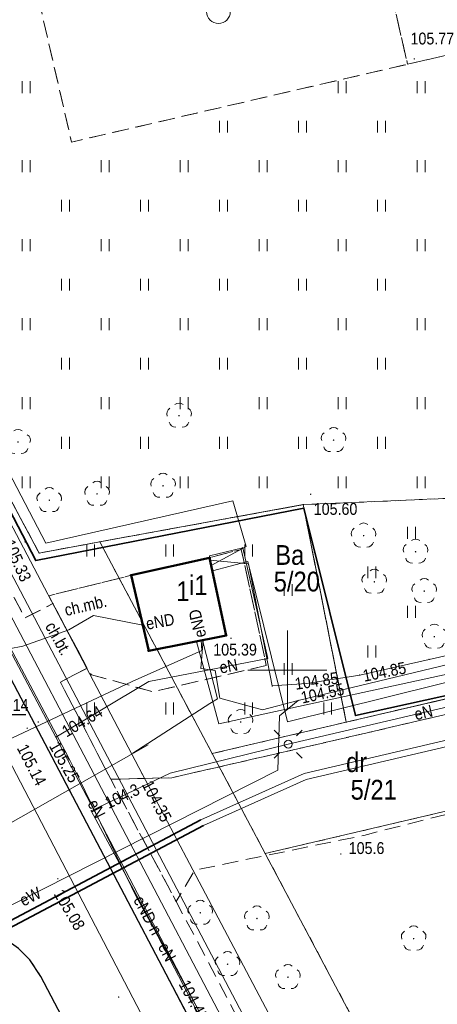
# Model space of a CAD drawing. Extents: x 7490163 to 7490671, y 5783984 to 5784563.
# Tile 25 of 43: x 7490433 to 7490459, y 5784379 to 5784441. Entities that reach past the tile are written whole.
import ezdxf
from ezdxf.enums import TextEntityAlignment as Align

# ---------------------------------------------------------------- set-up
doc = ezdxf.new("R2010")
doc.units = 0
doc.header["$MEASUREMENT"] = 0
for name, pattern in [('1.5_0.5', [2, 1.5, -0.5]), ('218-500', [1, 0.5, -0.5]), ('219-500', [0]), ('mz1.0_0.5', [1.5, 1, -0.5])]:
    doc.linetypes.add(name, pattern=pattern)
doc.layers.get('0').update_dxf_attribs({"linetype": 'CONTINUOUS', "lineweight": 5})
doc.layers.get('0').transparency = 0.8
for name, color, linetype, transparency in [('203-Punkt załamania granicy działki nie stabilizowany', 7, 'CONTINUOUS', 0.8), ('210-Oznaczenie użytku', 7, 'CONTINUOUS', 0.8), ('211-Nr działki', 7, 'CONTINUOUS', 0.8), ('218-Granica użytku', 7, 'CONTINUOUS', 0.8), ('219-Linia granicy', 7, 'CONTINUOUS', 0.8), ('312-Budynek (powierzchnia)', 7, 'CONTINUOUS', 0.8), ('312-Numer ewidencyjny budynku', 7, 'CONTINUOUS', 0.8), ('312-Numer ewidencyjny budynku-Atr124', 7, 'CONTINUOUS', 0.8), ('583-Oś przewodu-SGPOD', 7, 'CONTINUOUS', 0.8), ('chodnik (powierzchnia)', 7, 'CONTINUOUS', 0.8), ('chodnik (powierzchnia)-Atr17', 7, 'CONTINUOUS', 0.8), ('drzewo liściaste (punkt)', 7, 'CONTINUOUS', 0.8), ('jezdnia (powierzchnia)', 7, 'CONTINUOUS', 0.8), ('krawężnik (linia)', 7, 'CONTINUOUS', 0.8), ('latarnia (punkt)', 7, 'CONTINUOUS', 0.8), ('ogrodzenie trwałe (linia)', 7, 'CONTINUOUS', 0.8), ('plac gier i zabaw (powierzchnia)', 7, 'CONTINUOUS', 0.8), ('plac gier i zabaw (powierzchnia) - symbol', 7, 'CONTINUOUS', 0.8), ('przewód ciepłowniczy (linia)', 7, 'CONTINUOUS', 0.8), ('przewód elektroenergetyczny (linia)', 7, 'CONTINUOUS', 0.8), ('przewód elektroenergetyczny (linia)-Atr1', 7, 'CONTINUOUS', 0.8), ('przewód kanalizacyjny (linia)', 7, 'CONTINUOUS', 0.8), ('przewód telekomunikacyjny (linia)', 7, 'CONTINUOUS', 0.8), ('przewód wodociągowy (linia)', 7, 'CONTINUOUS', 0.8), ('Punkt budynku', 7, 'CONTINUOUS', 0.8), ('punkt o określonej wysokości (sieć elektroenergetyczna)', 7, 'CONTINUOUS', 0.8), ('punkt o określonej wysokości (sieć elektroenergetyczna)-Atr2', 7, 'CONTINUOUS', 0.8), ('punkt o określonej wysokości (sieć kanalizacyjna)-Atr2', 7, 'CONTINUOUS', 0.8), ('punkt o określonej wysokości (sieć telekomunikacyjna)', 7, 'CONTINUOUS', 0.8), ('punkt o określonej wysokości (sieć telekomunikacyjna)-Atr2', 7, 'CONTINUOUS', 0.8), ('punkt wysokościowy naturalny', 7, 'CONTINUOUS', 0.8), ('punkt wysokościowy naturalny-Atr2', 7, 'CONTINUOUS', 0.8), ('punkt wysokościowy sztuczny', 7, 'CONTINUOUS', 0.8), ('punkt wysokościowy sztuczny-Atr2', 7, 'CONTINUOUS', 0.8), ('rura ochronna - przewód ciepłowniczy (linia)', 7, 'CONTINUOUS', 0.8), ('trawnik (powierzchnia)', 7, 'CONTINUOUS', 0.8), ('trawnik (powierzchnia) - symbol', 7, 'CONTINUOUS', 0.8), ('Wstawianie ramki sekcyjnej z opisem', 7, 'CONTINUOUS', 0.8), ('zakrzewienie (powierzchnia)', 7, 'CONTINUOUS', 0.8)]:
    doc.layers.add(name, color=color, linetype=linetype, transparency=transparency)
doc.styles.get("Standard").update_dxf_attribs({"font": 'txt', "width": 0.75})
doc.linetypes.add('902-500', pattern='A,3.75,0,[1,ksztalty.shx,S=0.5,R=0,X=0,Y=0],3.75', length=7.5)

# ---------------------------------------------------------------- blocks, each defined once
blk = doc.blocks.new('OP021')
at = {"linetype": 'Continuous', "lineweight": 13}
h = blk.add_hatch(color=0, dxfattribs=at)
edge = h.paths.add_edge_path()
edge.add_arc((0, 0), 0.05, 0, 360)
at = {"color": 0, "linetype": 'Continuous', "lineweight": 13}
for centre, start, end in [((0, 0.4), 49.272, 130.728), ((-0.38, 0.124), 121.308, 202.548), ((0.38, 0.124), 337.452, 58.692), ((-0.235, -0.324), 193.221, 274.871), ((0.235, -0.324), 265.129, 346.779)]:
    blk.add_arc(centre, 0.4, start, end, dxfattribs=at)
blk = doc.blocks.new('PW02')
at = {"linetype": 'Continuous', "lineweight": 13}
h = blk.add_hatch(color=0, dxfattribs=at)
edge = h.paths.add_edge_path()
edge.add_arc((0, 0), 0.045, 0, 360)
blk = doc.blocks.new('PW01')
at = {"linetype": 'Continuous', "lineweight": 13}
h = blk.add_hatch(color=0, dxfattribs=at)
edge = h.paths.add_edge_path()
edge.add_arc((0, 0), 0.045, 0, 360)
blk = doc.blocks.new('SM01')
at = {"color": 0, "linetype": 'Continuous', "lineweight": 13}
for p, q in [((-0.53, 0.531), (-0.883, 0.884)), ((0.531, 0.531), (0.884, 0.884)), ((-0.53, -0.53), (-0.883, -0.883)), ((0.531, -0.53), (0.884, -0.883))]:
    blk.add_line(p, q, dxfattribs=at)
blk.add_circle((0, 0), 0.25, dxfattribs=at)
blk = doc.blocks.new('TU04')
at = {"color": 0, "linetype": 'Continuous', "lineweight": 13}
for p, q in [((0, 0), (0, 0.75)), ((0.5, 0), (0.5, 0.75))]:
    blk.add_line(p, q, dxfattribs=at)
blk = doc.blocks.new('BS04')
at = {"color": 0, "linetype": 'Continuous', "lineweight": 13}
for centre in [(-0.95, 0.75), (0.95, 0.75), (0, 0)]:
    blk.add_circle(centre, 0.75, dxfattribs=at)
blk = doc.blocks.new('203')
at = {"linetype": 'Continuous', "lineweight": 0}
h = blk.add_hatch(color=0, dxfattribs=at)
edge = h.paths.add_edge_path()
edge.add_arc((0, 0), 0.045, 0, 360)
blk = doc.blocks.new('PUNKTBUD')
at = {"color": 0}
blk.add_circle((0, 0), 0.045, dxfattribs=at)

msp = doc.modelspace()

# ---------------------------------------------------------------- linework, layer by layer
at = {"layer": '218-Granica użytku', "color": 3, "linetype": '218-500', "lineweight": 18, "flags": 128}
for points in [[(7490434.29, 5784407.41), (7490427.29, 5784420.47)], [(7490438.13, 5784408.12), (7490451, 5784410.47)], [(7490451, 5784410.47), (7490453.72, 5784396.71)], [(7490438.13, 5784408.12), (7490434.29, 5784407.41)], [(7490445.24, 5784394.72), (7490438.13, 5784408.12)], [(7490462.18, 5784398.7), (7490453.72, 5784396.71)], [(7490453.72, 5784396.71), (7490445.24, 5784394.72)], [(7490445.24, 5784394.72), (7490448.6, 5784388.4)], [(7490461.1, 5784391.33), (7490448.6, 5784388.4)], [(7490448.6, 5784388.4), (7490458.07, 5784370.55)]]:
    msp.add_lwpolyline(points, dxfattribs=at)
at = {"layer": '219-Linia granicy', "color": 7, "linetype": '219-500', "lineweight": 18, "flags": 128}
for points in [[(7490434.29, 5784407.41), (7490427.29, 5784420.47)], [(7490451, 5784410.47), (7490438.13, 5784408.12)], [(7490451, 5784410.47), (7490453.72, 5784396.71)], [(7490434.29, 5784407.41), (7490438.13, 5784408.12)], [(7490438.13, 5784408.12), (7490445.24, 5784394.72)], [(7490453.72, 5784396.71), (7490462.18, 5784398.7)], [(7490453.72, 5784396.71), (7490445.24, 5784394.72)], [(7490445.24, 5784394.72), (7490448.6, 5784388.4)], [(7490461.1, 5784391.33), (7490448.6, 5784388.4)], [(7490458.07, 5784370.55), (7490448.6, 5784388.4)]]:
    msp.add_lwpolyline(points, dxfattribs=at)
at = {"layer": '312-Budynek (powierzchnia)', "color": 7, "linetype": 'Continuous', "lineweight": 50, "flags": 128}
for points in [[(7490440.11, 5784406), (7490445.07, 5784407.11)], [(7490445.07, 5784407.11), (7490446.12, 5784402.2)], [(7490441.22, 5784401.22), (7490440.11, 5784406)], [(7490446.12, 5784402.2), (7490441.22, 5784401.22)]]:
    msp.add_lwpolyline(points, dxfattribs=at)
at = {"layer": '583-Oś przewodu-SGPOD', "color": 52, "linetype": 'Continuous', "lineweight": 18, "flags": 128}
msp.add_lwpolyline([(7490415.49, 5784438.86), (7490415.58, 5784438.75), (7490417.22, 5784435.04), (7490419.69, 5784430.5), (7490461.24, 5784351.44)], dxfattribs=at)
at = {"layer": 'chodnik (powierzchnia)', "color": 7, "linetype": 'mz1.0_0.5', "lineweight": 18, "flags": 128}
for points in [[(7490449.49, 5784367.1), (7490432.48, 5784399.49), (7490431.36, 5784399.89), (7490430.43, 5784401.18), (7490429.44, 5784402.49), (7490430.89, 5784402.5), (7490426.99, 5784409.82), (7490427.02, 5784409.78), (7490414.41, 5784433.3), (7490416.6, 5784434.5), (7490433.39, 5784403.31), (7490435.16, 5784404.21), (7490437.33, 5784400.13), (7490435.63, 5784399.25), (7490438.82, 5784393.1), (7490442.96, 5784385.37), (7490451.95, 5784368.34), (7490464.07, 5784345.46), (7490465.74, 5784342.29), (7490480.97, 5784313.72), (7490478.57, 5784312.2), (7490463.26, 5784341.09)], [(7490448.66, 5784400.3), (7490441.49, 5784398.63), (7490437.6, 5784399.71), (7490437.33, 5784400.13), (7490435.16, 5784404.21), (7490434.9, 5784404.71), (7490440.11, 5784406), (7490441.22, 5784401.22), (7490446.12, 5784402.2), (7490445.07, 5784407.11), (7490447.08, 5784407.64)]]:
    msp.add_lwpolyline(points, close=True, dxfattribs=at)
for points in [[(7490442.68, 5784393.19), (7490454.2, 5784395.84), (7490474.32, 5784400.53), (7490501.67, 5784407.11), (7490502.69, 5784407.342)], [(7490502.69, 5784404.05), (7490498.33, 5784403.03), (7490498.76, 5784401.23), (7490494.94, 5784399.35), (7490489.15, 5784397.91), (7490476.64, 5784395), (7490475.16, 5784394.71), (7490454.83, 5784389.55), (7490444.14, 5784387.35), (7490442.96, 5784385.37), (7490438.82, 5784393.1), (7490442.68, 5784393.19)]]:
    msp.add_lwpolyline(points, dxfattribs=at)
at = {"layer": 'jezdnia (powierzchnia)', "color": 7, "linetype": '1.5_0.5', "lineweight": 18, "flags": 128}
msp.add_lwpolyline([(7490493.35, 5784270.83), (7490487.55, 5784281.94), (7490484.68, 5784287.36), (7490481.18, 5784293.46), (7490479.7, 5784296.05), (7490471.34, 5784310.89), (7490456.89, 5784338.8), (7490453.54, 5784345.1), (7490448.2, 5784354.55), (7490447.85, 5784355.26), (7490447.28, 5784356.08), (7490446.57, 5784356.78), (7490445.75, 5784357.35), (7490445.05, 5784357.69), (7490444.1, 5784358), (7490443.11, 5784358.16), (7490442.77, 5784358.18), (7490441.77, 5784358.14), (7490440.79, 5784357.94), (7490439.81, 5784357.56), (7490437.44, 5784356.36), (7490434.62, 5784361.99), (7490437.1, 5784364.34), (7490438.36, 5784366.53), (7490438.74, 5784367.63), (7490438.93, 5784368.61), (7490439.01, 5784369.61), (7490439.01, 5784369.65), (7490438.97, 5784370.65), (7490438.8, 5784371.63), (7490438.52, 5784372.59), (7490438.13, 5784373.51), (7490434.4, 5784380.63), (7490433.69, 5784381.68), (7490432.98, 5784382.39), (7490432.17, 5784382.97), (7490431.26, 5784383.42), (7490430.3, 5784383.71), (7490429.31, 5784383.84), (7490427.04, 5784383.51), (7490424.41, 5784382.28), (7490422.06, 5784381.02), (7490421.44, 5784380.24), (7490420.96, 5784379.36), (7490420.61, 5784378.43), (7490420.41, 5784377.45), (7490420.37, 5784376.45), (7490420.45, 5784375.62), (7490417.08, 5784386.72), (7490419.34, 5784388.17), (7490419.63, 5784388.47), (7490420.28, 5784389.24), (7490420.84, 5784390.06), (7490421.17, 5784390.64), (7490421.59, 5784391.54), (7490421.91, 5784392.49), (7490422.14, 5784393.46), (7490422.2, 5784394.01), (7490422.22, 5784395.01), (7490422.16, 5784396), (7490422, 5784396.99), (7490421.81, 5784397.77), (7490421.49, 5784398.71), (7490421.08, 5784399.63), (7490420.59, 5784400.5), (7490420.02, 5784401.32), (7490419.49, 5784402.23), (7490418.96, 5784403.08), (7490418.4, 5784403.91), (7490417.82, 5784404.73), (7490417.21, 5784405.52), (7490416.88, 5784405.93), (7490416.24, 5784406.69), (7490415.57, 5784407.44), (7490414.88, 5784408.16), (7490414.17, 5784408.86), (7490412.33, 5784410.59), (7490395.46, 5784424.98), (7490394.74, 5784425.56), (7490393.17, 5784426.96), (7490391.74, 5784428.21), (7490390.88, 5784428.72), (7490389.98, 5784429.16), (7490388.99, 5784429.54), (7490388.03, 5784429.82), (7490387.05, 5784430.03), (7490386.1, 5784430.16), (7490385.1, 5784430.2), (7490384.1, 5784430.14), (7490383.12, 5784429.97), (7490382.02, 5784429.69), (7490381.08, 5784429.36), (7490380.17, 5784428.95), (7490379.77, 5784428.74), (7490378.92, 5784428.22), (7490372.91, 5784432.64), (7490383.97, 5784437.63), (7490384.52, 5784436.93), (7490385.37, 5784436.21), (7490386.31, 5784435.73), (7490387.25, 5784435.46), (7490388.26, 5784435.39), (7490389.27, 5784435.54), (7490390.22, 5784435.88), (7490391.08, 5784436.43), (7490391.82, 5784437.13), (7490392.36, 5784437.96), (7490392.73, 5784438.87), (7490392.94, 5784439.85), (7490392.9, 5784440.88), (7490392.68, 5784441.86), (7490402.43, 5784444.54), (7490401.26, 5784443.54), (7490400.22, 5784442.42), (7490399.51, 5784441.22), (7490398.89, 5784439.77), (7490398.56, 5784438.62), (7490398.35, 5784437.3), (7490398.39, 5784435.78), (7490398.57, 5784434.42), (7490398.9, 5784433.41), (7490400.75, 5784434.8), (7490400.8, 5784433.59), (7490400.95, 5784432.63), (7490401.21, 5784431.65), (7490401.59, 5784430.64), (7490402.14, 5784429.55), (7490402.84, 5784428.52), (7490403.51, 5784427.79), (7490405.7, 5784425.76), (7490407.31, 5784424.39), (7490414.92, 5784417.89), (7490417.15, 5784415.87), (7490419.33, 5784413.8), (7490421.46, 5784411.7), (7490423.56, 5784409.54), (7490425.54, 5784407.29), (7490427.49, 5784404.98), (7490429.44, 5784402.49), (7490430.43, 5784401.18), (7490431.36, 5784399.89), (7490432.48, 5784399.49), (7490449.49, 5784367.1), (7490463.26, 5784341.09), (7490478.57, 5784312.2), (7490479.08, 5784311.34), (7490479.67, 5784310.53), (7490480.38, 5784309.72), (7490481.1, 5784309.03), (7490481.88, 5784308.4), (7490482.71, 5784307.85), (7490483.59, 5784307.37), (7490484.5, 5784306.96), (7490485.45, 5784306.64), (7490486.42, 5784306.4), (7490487.41, 5784306.24), (7490487.86, 5784306.2), (7490488.86, 5784306.17), (7490489.86, 5784306.22), (7490490.85, 5784306.35), (7490491.82, 5784306.57), (7490492.78, 5784306.87), (7490493.71, 5784307.24), (7490494.6, 5784307.69), (7490495.34, 5784308.14), (7490498.61, 5784303.32), (7490497.74, 5784302.84), (7490496.9, 5784302.28), (7490496.11, 5784301.67), (7490495.38, 5784300.99), (7490494.7, 5784300.26), (7490494.07, 5784299.48), (7490493.52, 5784298.65), (7490493.03, 5784297.78), (7490492.72, 5784297.14), (7490492.35, 5784296.21), (7490492.05, 5784295.26), (7490491.83, 5784294.28), (7490491.69, 5784293.29), (7490491.65, 5784292.28), (7490491.65, 5784291.15), (7490491.76, 5784290.16), (7490491.97, 5784289.18), (7490492.25, 5784288.22), (7490492.62, 5784287.29), (7490493.73, 5784285.36), (7490499.77, 5784274.09)], close=True, dxfattribs=at)
at = {"layer": 'krawężnik (linia)', "color": 7, "linetype": 'Continuous', "lineweight": 25, "flags": 128}
for points in [[(7490432.48, 5784399.49), (7490449.49, 5784367.1), (7490463.26, 5784341.09), (7490478.57, 5784312.2), (7490479.08, 5784311.34), (7490479.67, 5784310.53), (7490480.38, 5784309.72), (7490481.1, 5784309.03), (7490481.88, 5784308.4), (7490482.71, 5784307.85), (7490483.59, 5784307.37), (7490484.5, 5784306.96), (7490485.45, 5784306.64), (7490486.42, 5784306.4), (7490487.41, 5784306.24), (7490487.86, 5784306.2), (7490488.86, 5784306.17), (7490489.86, 5784306.22), (7490490.85, 5784306.35), (7490491.82, 5784306.57), (7490492.78, 5784306.87), (7490493.71, 5784307.24), (7490494.6, 5784307.69), (7490495.34, 5784308.14)], [(7490438.13, 5784373.51), (7490434.4, 5784380.63), (7490433.69, 5784381.68), (7490432.98, 5784382.39), (7490432.17, 5784382.97), (7490431.26, 5784383.42), (7490430.3, 5784383.71), (7490429.31, 5784383.84), (7490427.04, 5784383.51), (7490424.41, 5784382.28), (7490422.06, 5784381.02), (7490421.44, 5784380.24), (7490420.96, 5784379.36), (7490420.61, 5784378.43)]]:
    msp.add_lwpolyline(points, dxfattribs=at)
at = {"layer": 'ogrodzenie trwałe (linia)', "color": 7, "linetype": '902-500', "lineweight": 35, "flags": 128}
msp.add_lwpolyline([(7490502.69, 5784408.091), (7490480.57, 5784402.91), (7490454.3, 5784397.13), (7490451.04, 5784410.25), (7490434.07, 5784406.93), (7490419.11, 5784435.68)], dxfattribs=at)
at = {"layer": 'plac gier i zabaw (powierzchnia)', "color": 7, "linetype": 'mz1.0_0.5', "lineweight": 18, "flags": 128}
msp.add_lwpolyline([(7490497.849, 5784461.35), (7490500.86, 5784448.33), (7490457.61, 5784438.33), (7490454.93, 5784449.9), (7490452.65, 5784459.78)], dxfattribs=at)
msp.add_lwpolyline([(7490454.93, 5784449.9), (7490457.61, 5784438.33), (7490436.34, 5784433.41), (7490433.66, 5784444.98)], close=True, dxfattribs=at)
at = {"layer": 'przewód ciepłowniczy (linia)', "color": 212, "linetype": 'Continuous', "lineweight": 18, "flags": 128}
for points in [[(7490472.73, 5784398.13), (7490451.18, 5784393.08), (7490444.69, 5784390.17), (7490429.43, 5784382.11), (7490427.73, 5784381.21), (7490425.96, 5784380.28), (7490425.08, 5784379.81), (7490424.2, 5784381.39), (7490419.29, 5784390.25), (7490414.39, 5784399.1), (7490409.34, 5784408.22), (7490409.91, 5784408.56), (7490421.43, 5784415.5), (7490421.85, 5784415.75), (7490412.86, 5784433.07), (7490408.72, 5784441.11), (7490408.67, 5784441.21), (7490406.38, 5784439.65), (7490388.98, 5784427.79), (7490388.05, 5784427.16), (7490377.18, 5784422.17)], [(7490409.08, 5784441.29), (7490413.22, 5784433.26), (7490422.38, 5784415.61), (7490421.64, 5784415.16), (7490410.12, 5784408.22), (7490409.88, 5784408.07), (7490414.86, 5784399.08), (7490419.64, 5784390.45), (7490424.55, 5784381.59), (7490425.24, 5784380.35), (7490425.77, 5784380.63), (7490427.54, 5784381.56), (7490429.24, 5784382.46), (7490444.52, 5784390.54), (7490451.05, 5784393.46), (7490480.75, 5784400.42)]]:
    msp.add_lwpolyline(points, dxfattribs=at)
at = {"layer": 'przewód elektroenergetyczny (linia)', "color": 1, "linetype": 'Continuous', "lineweight": 18, "flags": 128}
for points in [[(7490440.84, 5784402.84), (7490437.72, 5784403.46), (7490436.16, 5784402.56), (7490433.25, 5784401.51), (7490432.38, 5784401.35), (7490431.9, 5784402.02), (7490428.42, 5784408.43), (7490423.72, 5784417.4), (7490417.86, 5784428.54), (7490415.21, 5784433.62), (7490412.86, 5784438.11), (7490408.17, 5784446.93), (7490408.13, 5784447.42), (7490408.79, 5784448.12), (7490415.04, 5784452.28), (7490423.89, 5784458.33), (7490428.114, 5784461.35)], [(7490445.18, 5784406.62), (7490447.39, 5784407.83), (7490446.54, 5784410.71), (7490434.7, 5784408.04), (7490428.18, 5784420.54), (7490410.01, 5784410.58), (7490404.52, 5784409.59), (7490397.45, 5784410.53), (7490387.68, 5784413.44), (7490373.96, 5784403.1), (7490361.27, 5784393.32), (7490384.66, 5784347.1), (7490388.27, 5784350.54)], [(7490445.1, 5784406.96), (7490447.54, 5784406.72), (7490449.04, 5784399), (7490451.21, 5784399.16), (7490454.58, 5784399.69), (7490458.97, 5784400.68), (7490466.34, 5784402.34), (7490475.82, 5784404.76), (7490487.29, 5784407.73), (7490502.69, 5784410.964)], [(7490450.68, 5784398.08), (7490462.51, 5784400.92), (7490485.42, 5784405.95), (7490502.69, 5784409.989)], [(7490435.35, 5784395.76), (7490432.38, 5784401.35), (7490428.96, 5784408.71)], [(7490444.24, 5784401.82), (7490445.66, 5784396.6), (7490462.73, 5784400.32), (7490472.33, 5784402.32), (7490473.3, 5784401.69), (7490500.19, 5784407.9), (7490502.69, 5784408.472)], [(7490428.75, 5784408.13), (7490429.12, 5784408.18), (7490432.26, 5784401.79), (7490436.11, 5784394.55), (7490436.88, 5784393), (7490440.45, 5784385.64), (7490441.52, 5784383.7), (7490444.97, 5784377.11), (7490445.36, 5784376.64)], [(7490445.07, 5784407.11), (7490445.07, 5784407.24), (7490447.17, 5784407.74), (7490448.75, 5784400.73), (7490441.23, 5784399.29), (7490435.35, 5784395.76)], [(7490445.36, 5784376.64), (7490437.58, 5784391.1), (7490442.58, 5784393.48), (7490450.05, 5784395.32), (7490471.42, 5784400.32), (7490493.26, 5784405.46), (7490502.69, 5784407.657)], [(7490445.25, 5784406.28), (7490447.5, 5784406.88), (7490450, 5784396.73), (7490472.52, 5784402.31), (7490475.76, 5784391.09), (7490476.97, 5784384.51), (7490482.81, 5784359.47), (7490484.05, 5784355.63), (7490493.4, 5784358.62), (7490494.66, 5784352.09), (7490495.34, 5784348.56), (7490494.87, 5784348.26)], [(7490440.84, 5784402.84), (7490437.72, 5784403.46), (7490436.16, 5784402.56), (7490433.25, 5784401.51), (7490432.38, 5784401.35)], [(7490440.17, 5784399.28), (7490444.58, 5784401.25), (7490444.55, 5784401.89)], [(7490450.68, 5784398.08), (7490448.42, 5784397.49), (7490445.72, 5784398.22), (7490445.42, 5784399.97), (7490444.51, 5784400.11), (7490444.67, 5784401.91)], [(7490445.1, 5784397.89), (7490445.57, 5784398.18), (7490444.62, 5784401.9)], [(7490421.69, 5784390.6), (7490440.17, 5784399.28)], [(7490445.1, 5784397.89), (7490440.22, 5784394.75), (7490441.18, 5784395.27), (7490424.27, 5784385.68)], [(7490450.68, 5784398.08), (7490449.49, 5784397.11), (7490449.39, 5784393.67), (7490426.24, 5784381.98)], [(7490435.35, 5784395.76), (7490445.2, 5784376.91)]]:
    msp.add_lwpolyline(points, dxfattribs=at)
at = {"layer": 'przewód kanalizacyjny (linia)', "color": 34, "linetype": 'Continuous', "lineweight": 18, "flags": 128}
msp.add_lwpolyline([(7490430.46, 5784397.93), (7490443.35, 5784373.24), (7490453.7, 5784353.49)], dxfattribs=at)
at = {"layer": 'przewód telekomunikacyjny (linia)', "color": 30, "linetype": 'Continuous', "lineweight": 18, "flags": 128}
msp.add_lwpolyline([(7490417.08, 5784438.48), (7490428.86, 5784416.12), (7490440.8, 5784393.45), (7490443.61, 5784388.13), (7490459.22, 5784358.56)], dxfattribs=at)
at = {"layer": 'przewód wodociągowy (linia)', "color": 5, "linetype": 'Continuous', "lineweight": 18, "flags": 128}
msp.add_lwpolyline([(7490490.5, 5784293.41), (7490486.73, 5784300.69), (7490486.34, 5784301.4), (7490486.08, 5784302.09), (7490485.92, 5784302.31), (7490485.61, 5784302.84), (7490463.18, 5784345.18), (7490460.84, 5784349.61), (7490452.52, 5784365.31), (7490417.66, 5784431.66), (7490410.42, 5784445.39)], dxfattribs=at)
at = {"layer": 'punkt o określonej wysokości (sieć kanalizacyjna)-Atr2', "color": 7, "flags": 128}
msp.add_lwpolyline([(7490430.854, 5784397.192), (7490433.442, 5784397.192)], dxfattribs=at)
at = {"layer": 'rura ochronna - przewód ciepłowniczy (linia)', "color": 212, "linetype": 'Continuous', "lineweight": 35, "flags": 128}
for points in [[(7490429.24, 5784382.46), (7490444.52, 5784390.54)], [(7490429.43, 5784382.11), (7490444.69, 5784390.17)]]:
    msp.add_lwpolyline(points, dxfattribs=at)
at = {"layer": 'trawnik (powierzchnia)', "color": 7, "linetype": 'mz1.0_0.5', "lineweight": 18, "flags": 128}
for points in [[(7490501.35, 5784446.26), (7490502.69, 5784446.57), (7490502.69, 5784441.24), (7490489.06, 5784437.99), (7490486.64, 5784437.41), (7490487.61, 5784433.18), (7490460.16, 5784426.63), (7490464, 5784411.03), (7490451, 5784410.47), (7490438.13, 5784408.12), (7490434.29, 5784407.41), (7490419.11, 5784435.68), (7490426.76, 5784441.46), (7490432.33, 5784445.67), (7490433.66, 5784444.98), (7490436.34, 5784433.41), (7490457.61, 5784438.33), (7490500.86, 5784448.33)], [(7490419.11, 5784435.68), (7490434.29, 5784407.41), (7490438.13, 5784408.12), (7490451, 5784410.47), (7490453.72, 5784396.71), (7490502.69, 5784408.13), (7490502.69, 5784407.34), (7490501.67, 5784407.11), (7490474.32, 5784400.53), (7490454.2, 5784395.84), (7490442.68, 5784393.19), (7490438.82, 5784393.1), (7490435.63, 5784399.25), (7490437.33, 5784400.13), (7490437.6, 5784399.71), (7490441.49, 5784398.63), (7490448.66, 5784400.3), (7490447.08, 5784407.64), (7490445.07, 5784407.11), (7490440.11, 5784406), (7490434.9, 5784404.71), (7490435.16, 5784404.21), (7490433.39, 5784403.31), (7490416.6, 5784434.5), (7490413.2, 5784440.93), (7490415.11, 5784442.47)], [(7490494.09, 5784417.98), (7490502.69, 5784419.95), (7490502.69, 5784408.13), (7490453.72, 5784396.71), (7490451, 5784410.47), (7490464, 5784411.03), (7490491.52, 5784417.43), (7490487.61, 5784433.18), (7490489.94, 5784433.74)]]:
    msp.add_lwpolyline(points, close=True, dxfattribs=at)
at = {"layer": 'Wstawianie ramki sekcyjnej z opisem', "color": 7, "linetype": 'Continuous', "lineweight": 13, "flags": 128}
for points in [[(7490450, 5784397.5), (7490450, 5784402.5)], [(7490447.5, 5784400), (7490452.5, 5784400)]]:
    msp.add_lwpolyline(points, dxfattribs=at)
at = {"layer": 'zakrzewienie (powierzchnia)', "color": 7, "linetype": 'mz1.0_0.5', "lineweight": 18, "flags": 128}
msp.add_lwpolyline([(7490430.3, 5784383.71), (7490431.26, 5784383.42), (7490432.17, 5784382.97), (7490432.98, 5784382.39), (7490433.69, 5784381.68), (7490434.4, 5784380.63), (7490438.13, 5784373.51), (7490438.52, 5784372.59), (7490438.8, 5784371.63), (7490438.97, 5784370.65), (7490439.01, 5784369.65), (7490439.01, 5784369.61), (7490438.93, 5784368.61), (7490438.74, 5784367.63), (7490438.36, 5784366.53), (7490429.31, 5784383.84)], close=True, dxfattribs=at)

# ---------------------------------------------------------------- block references
at = {"layer": '203-Punkt załamania granicy działki nie stabilizowany', "color": 7, "linetype": 'Continuous', "lineweight": 18}
for p in [(7490451, 5784410.47), (7490438.13, 5784408.12), (7490434.29, 5784407.41), (7490453.72, 5784396.71), (7490445.24, 5784394.72), (7490448.6, 5784388.4)]:
    msp.add_blockref('203', p, dxfattribs=at)
at = {"layer": 'drzewo liściaste (punkt)', "color": 94, "linetype": 'Continuous', "lineweight": 13}
for p in [(7490443.14, 5784416.1), (7490432.95, 5784414.43), (7490452.92, 5784414.55), (7490442.13, 5784411.66), (7490434.93, 5784410.75), (7490437.95, 5784411.15), (7490454.82, 5784408.51), (7490458.11, 5784407.49), (7490455.5, 5784405.59), (7490458.66, 5784405), (7490459.3, 5784402.12), (7490447.04, 5784396.72), (7490444.48, 5784384.65), (7490448.07, 5784384.29), (7490457.99, 5784383.02), (7490446.21, 5784381.4), (7490450.03, 5784380.58)]:
    msp.add_blockref('OP021', p, dxfattribs=at)
at = {"layer": 'latarnia (punkt)', "color": 7, "linetype": 'Continuous', "lineweight": 18}
msp.add_blockref('SM01', (7490450.05, 5784395.32), dxfattribs=at)
at = {"layer": 'plac gier i zabaw (powierzchnia) - symbol', "color": 7, "linetype": 'Continuous', "lineweight": 18}
msp.add_blockref('BS04', (7490445.634, 5784441.656), dxfattribs=at)
at = {"layer": 'Punkt budynku', "color": 5, "linetype": 'Continuous', "lineweight": 18}
for p in [(7490445.07, 5784407.11), (7490440.11, 5784406), (7490446.12, 5784402.2), (7490441.22, 5784401.22)]:
    msp.add_blockref('PUNKTBUD', p, dxfattribs=at)
at = {"layer": 'punkt o określonej wysokości (sieć elektroenergetyczna)', "color": 1, "linetype": 'Continuous', "lineweight": 13}
for p in [(7490447.17, 5784407.74), (7490445.25, 5784406.28), (7490458.97, 5784400.68), (7490454.58, 5784399.69), (7490449.04, 5784399), (7490450.68, 5784398.08), (7490435.35, 5784395.76), (7490437.58, 5784391.1)]:
    msp.add_blockref('PW01', p, dxfattribs=at)
at = {"layer": 'punkt o określonej wysokości (sieć telekomunikacyjna)', "color": 30, "linetype": 'Continuous', "lineweight": 13}
msp.add_blockref('PW01', (7490440.8, 5784393.45), dxfattribs=at)
at = {"layer": 'punkt wysokościowy naturalny', "color": 7, "linetype": 'Continuous', "lineweight": 13}
msp.add_blockref('PW01', (7490453.38, 5784388.37), dxfattribs=at)
at = {"layer": 'punkt wysokościowy sztuczny', "color": 7, "linetype": 'Continuous', "lineweight": 13}
for p in [(7490458.03, 5784438.67), (7490451.47, 5784411.13), (7490433.4, 5784408.11), (7490446.43, 5784402.02), (7490434.23, 5784396.72), (7490433.53, 5784396.33), (7490435.47, 5784386.81), (7490439.32, 5784379.32)]:
    msp.add_blockref('PW02', p, dxfattribs=at)
at = {"layer": 'trawnik (powierzchnia) - symbol', "color": 7, "linetype": 'Continuous', "lineweight": 18}
for p in [(7490433.209, 5784436.509), (7490453.209, 5784436.509), (7490458.209, 5784436.509), (7490445.709, 5784434.009), (7490450.709, 5784434.009), (7490455.709, 5784434.009), (7490433.209, 5784431.509), (7490438.209, 5784431.509), (7490443.209, 5784431.509), (7490448.209, 5784431.509), (7490453.209, 5784431.509), (7490458.209, 5784431.509), (7490435.709, 5784429.009), (7490440.709, 5784429.009), (7490445.709, 5784429.009), (7490450.709, 5784429.009), (7490455.709, 5784429.009), (7490433.209, 5784426.509), (7490438.209, 5784426.509), (7490443.209, 5784426.509), (7490448.209, 5784426.509), (7490453.209, 5784426.509), (7490458.209, 5784426.509), (7490435.709, 5784424.009), (7490440.709, 5784424.009), (7490445.709, 5784424.009), (7490450.709, 5784424.009), (7490455.709, 5784424.009), (7490433.209, 5784421.509), (7490438.209, 5784421.509), (7490443.209, 5784421.509), (7490448.209, 5784421.509), (7490453.209, 5784421.509), (7490458.209, 5784421.509), (7490435.709, 5784419.009), (7490440.709, 5784419.009), (7490445.709, 5784419.009), (7490450.709, 5784419.009), (7490455.709, 5784419.009), (7490433.209, 5784416.509), (7490438.209, 5784416.509), (7490443.209, 5784416.509), (7490448.209, 5784416.509), (7490453.209, 5784416.509), (7490458.209, 5784416.509), (7490435.709, 5784414.009), (7490440.709, 5784414.009), (7490445.709, 5784414.009), (7490450.709, 5784414.009), (7490455.709, 5784414.009), (7490433.209, 5784411.509), (7490438.209, 5784411.509), (7490443.209, 5784411.509), (7490448.209, 5784411.509), (7490453.209, 5784411.509), (7490458.209, 5784411.509), (7490457.599, 5784408.309), (7490437.299, 5784407.199), (7490442.299, 5784407.199), (7490447.299, 5784407.199), (7490455.099, 5784405.809), (7490449.799, 5784404.699), (7490457.599, 5784403.309), (7490455.099, 5784400.809), (7490449.799, 5784399.699), (7490437.299, 5784397.199), (7490442.299, 5784397.199), (7490447.299, 5784397.199), (7490452.299, 5784397.199)]:
    msp.add_blockref('TU04', p, dxfattribs=at)

# ---------------------------------------------------------------- texts
at = {"layer": '210-Oznaczenie użytku', "color": 3, "linetype": 'Continuous', "lineweight": 18, "width": 0.9}
for s, p in [('Ba', (7490449.23, 5784406.66)), ('dr', (7490453.71, 5784393.55))]:
    msp.add_text(s, height=1.25, dxfattribs=at).set_placement(p)
at = {"layer": '211-Nr działki', "color": 7, "linetype": 'Continuous', "lineweight": 18, "width": 0.9}
for s, p in [('5/20', (7490449.13, 5784404.98)), ('5/21', (7490454, 5784391.81))]:
    msp.add_text(s, height=1.25, dxfattribs=at).set_placement(p)
at = {"layer": '312-Numer ewidencyjny budynku', "color": 7, "linetype": 'Continuous', "lineweight": 18, "width": 0.9}
msp.add_text('1', height=1.25, dxfattribs=at).set_placement((7490442.97, 5784404.37))
at = {"layer": '312-Numer ewidencyjny budynku-Atr124', "color": 7, "width": 0.9}
msp.add_text('i1', height=1.25, dxfattribs=at).set_placement((7490443.77, 5784404.37), align=Align.BOTTOM_LEFT)
at = {"layer": 'chodnik (powierzchnia)-Atr17', "color": 7, "width": 0.9}
for s, rotation, p in [('ch.mb.', 13.135, (7490437.226, 5784404.09)), ('ch.bt.', 299.258, (7490435.502, 5784402.003))]:
    msp.add_text(s, height=0.75, rotation=rotation, dxfattribs=at).set_placement(p, align=Align.MIDDLE_CENTER)
at = {"layer": 'przewód elektroenergetyczny (linia)-Atr1', "color": 1, "width": 0.9}
for s, rotation, p in [('eND', 10.008, (7490441.946, 5784403.084)), ('eND', 103.228, (7490444.305, 5784402.947)), ('eN', 10.84, (7490446.275, 5784400.256)), ('eN', 296.839, (7490437.92, 5784391.23)), ('eW', 26.785, (7490433.726, 5784385.678)), ('eND-n', 298.015, (7490441.172, 5784384.492))]:
    msp.add_text(s, height=0.75, rotation=rotation, dxfattribs=at).set_placement(p, align=Align.MIDDLE_CENTER)
for rotation, p in [(13.169, (7490458.05, 5784397.19)), (-61.718, (7490442.11, 5784382.68))]:
    msp.add_text('eN', height=0.75, rotation=rotation, dxfattribs=at).set_placement(p, align=Align.MIDDLE_LEFT)
at = {"layer": 'punkt o określonej wysokości (sieć elektroenergetyczna)-Atr2', "color": 1, "width": 0.9}
for s, rotation, p in [('104.85', 11.363, (7490454.786, 5784399.629)), ('104.85', 8.291, (7490450.476, 5784399.126)), ('104.55', 12.011, (7490450.871, 5784398.252)), ('104.64', 31.032, (7490435.828, 5784396.051)), ('104.3', 25.454, (7490438.52, 5784391.55)), ('104.45', 297.709, (7490443.428, 5784380.324))]:
    msp.add_text(s, height=0.75, rotation=rotation, dxfattribs=at).set_placement(p, align=Align.MIDDLE_LEFT)
at = {"layer": 'punkt o określonej wysokości (sieć kanalizacyjna)-Atr2', "color": 34, "width": 0.9}
msp.add_text('105.14', height=0.75, dxfattribs=at).set_placement((7490430.854, 5784397.2), align=Align.BOTTOM_LEFT)
at = {"layer": 'punkt o określonej wysokości (sieć telekomunikacyjna)-Atr2', "color": 30, "width": 0.9}
msp.add_text('104.35', height=0.75, rotation=297.528, dxfattribs=at).set_placement((7490441.1, 5784392.937), align=Align.MIDDLE_LEFT)
at = {"layer": 'punkt wysokościowy naturalny-Atr2', "color": 7, "width": 0.9}
msp.add_text('105.6', height=0.75, dxfattribs=at).set_placement((7490453.88, 5784388.37))
at = {"layer": 'punkt wysokościowy sztuczny-Atr2', "color": 7, "width": 0.9}
for s, p in [('105.77', (7490457.792, 5784439.58)), ('105.60', (7490451.666, 5784409.825)), ('105.39', (7490445.307, 5784400.925))]:
    msp.add_text(s, height=0.75, dxfattribs=at).set_placement(p)
for s, rotation, p in [('105.33', 294.162, (7490432.005, 5784408.036)), ('105.14', 296.926, (7490432.858, 5784395.074)), ('105.25', 299.357, (7490434.887, 5784395.207)), ('105.08', 300.422, (7490435.185, 5784385.846))]:
    msp.add_text(s, height=0.75, rotation=rotation, dxfattribs=at).set_placement(p)

doc.saveas('drawing.dxf')
